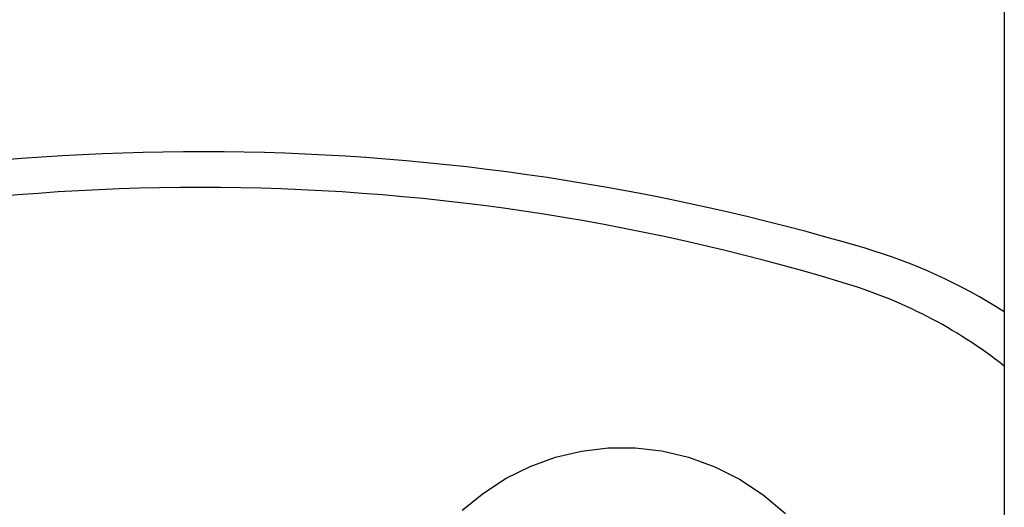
# Model space of a CAD drawing. Header units: millimetres. Extents: x 3811.49 to 3812.61, y 4795.07 to 4797.37.
# Tile 17 of 58: x 3812.01 to 3812.22, y 4796.23 to 4796.34. Entities that reach past the tile are written whole.
import ezdxf

# ---------------------------------------------------------------- set-up
doc = ezdxf.new("R2010")
doc.units = ezdxf.units.MM
doc.layers.add('SANINDUSA', color=3, linetype='Continuous')

msp = doc.modelspace()

# ---------------------------------------------------------------- linework, layer by layer
at = {"layer": 'SANINDUSA'}
msp.add_line((3812.217655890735, 4797.214547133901), (3812.217655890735, 4795.308547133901), dxfattribs=at)
at = {"layer": 'SANINDUSA', "flags": 128}
msp.add_lwpolyline([(3812.1034678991, 4796.232941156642), (3812.107918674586, 4796.236575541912), (3812.112717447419, 4796.239672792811), (3812.117794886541, 4796.242180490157), (3812.123119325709, 4796.244100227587), (3812.128586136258, 4796.245396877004), (3812.134223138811, 4796.246056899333), (3812.139894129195, 4796.246066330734), (3812.145491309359, 4796.245432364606), (3812.151159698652, 4796.244101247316), (3812.156642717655, 4796.242113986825), (3812.161841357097, 4796.239514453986), (3812.166886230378, 4796.236190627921), (3812.171533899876, 4796.232271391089)], dxfattribs=at)
at = {"layer": 'SANINDUSA'}
for centre, radius, start, end in [((3812.048255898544, 4795.815401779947), 0.4929926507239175, 73.49230956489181, 105.3375541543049), ((3812.048257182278, 4795.834103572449), 0.4667868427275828, 73.15999694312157, 106.8400030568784), ((3812.155442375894, 4796.17702121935), 0.1158221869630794, 57.51038176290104, 73.5004298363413), ((3812.155317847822, 4796.18417072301), 0.1007214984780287, 51.76305715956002, 73.7602279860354)]:
    msp.add_arc(centre, radius, start, end, dxfattribs=at)

doc.saveas('drawing.dxf')
